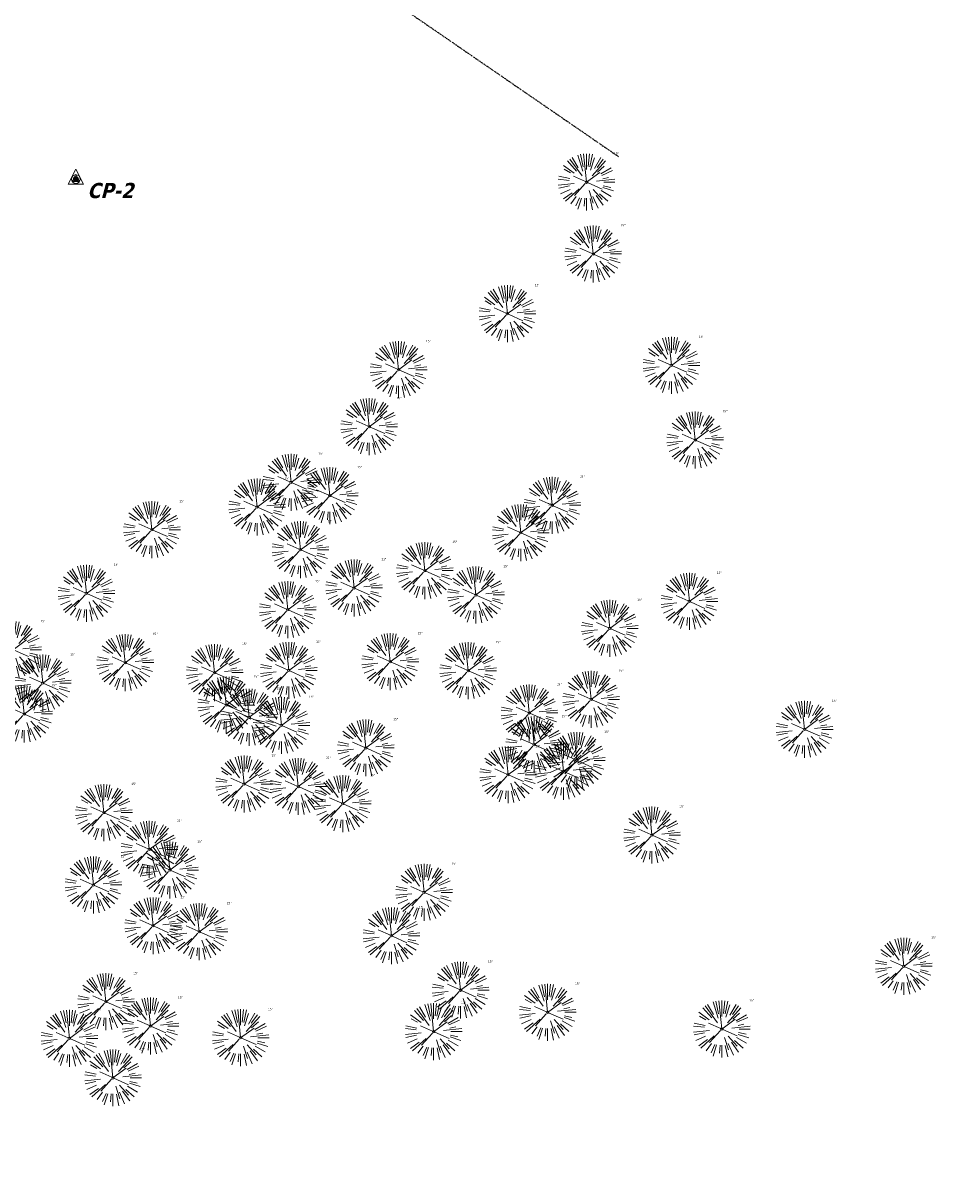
# Model space of a CAD drawing. Header units: feet. Extents: x 1133447 to 1140710, y 647622 to 649877.
# Tile 8 of 84: x 1134932 to 1135173, y 648091 to 648396. Entities that reach past the tile are written whole.
import ezdxf

# ---------------------------------------------------------------- set-up
doc = ezdxf.new("R2010")
doc.units = ezdxf.units.FT
doc.header["$MEASUREMENT"] = 0
doc.linetypes.add('DIVIDE2', pattern=[0.625, 0.25, -0.125, 0, -0.125, 0, -0.125])
doc.layers.add('C-ANNO-TEXT-3', color=7, linetype='Continuous', lineweight=20)
doc.layers.add('V-SITE-VEGE', color=8, linetype='Continuous', lineweight=18)
for name, color, linetype in [('C-PRKG-ASPH', 8, 'Continuous'), ('G-XREF', 7, 'Continuous'), ('V-FLOOD-PLAIN', 2, 'DIVIDE2')]:
    doc.layers.add(name, color=color, linetype=linetype)
doc.styles.add('SEI-Dim & Leader', font='tahoma.ttf')

# ---------------------------------------------------------------- blocks, each defined once
blk = doc.blocks.new('*X915')
for p, q in [((69.55, 22.91), (69.95, 22.91)), ((69.58, 22.94), (69.92, 22.94)), ((69.63, 22.97), (69.87, 22.97)), ((69.5, 22.78), (70, 22.78)), ((69.5, 22.75), (70, 22.75)), ((69.5, 22.72), (70, 22.72)), ((69.51, 22.81), (69.99, 22.81)), ((69.51, 22.69), (69.99, 22.69)), ((69.52, 22.84), (69.98, 22.84)), ((69.52, 22.66), (69.98, 22.66)), ((69.53, 22.88), (69.97, 22.88)), ((69.53, 22.62), (69.97, 22.62)), ((69.55, 22.59), (69.95, 22.59)), ((69.58, 22.56), (69.92, 22.56)), ((69.63, 22.53), (69.87, 22.53))]:
    blk.add_line(p, q)
blk = doc.blocks.new('V-LEGL-v-gps')
for p, q in [((0, 0.1), (-0.075, -0.05)), ((0.075, -0.05), (0, 0.1)), ((-0.075, -0.05), (0.075, -0.05))]:
    blk.add_line(p, q)
for radius in [0.0439, 0.025, 0.0125]:
    blk.add_circle((0, 0), radius)
at = {"xscale": 0.1000000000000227, "yscale": 0.1000000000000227, "zscale": 0.1000000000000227}
blk.add_blockref('*X915', (-6.975, -2.275), dxfattribs=at)
blk = doc.blocks.new('V-SITE-VEGE-Coniferious Tree 2')
at = {"color": 0, "linetype": 'ByBlock'}
for p, q in [((-0.146, 0.253), (-0.25, 0.433)), ((-0.063, 0.193), (-0.155, 0.476)), ((-0.057, 0.27), (-0.104, 0.489)), ((0, 0.003), (-0.052, 0.497)), ((0, 0.222), (0, 0.5)), ((0.029, 0.275), (0.052, 0.497)), ((0.057, 0.269), (0.104, 0.489)), ((0.069, 0.211), (0.138, 0.426)), ((0.139, 0.241), (0.25, 0.433)), ((-0.22, 0.16), (-0.405, 0.294)), ((-0.284, 0.164), (-0.393, 0.227)), ((-0.176, 0.195), (-0.335, 0.372)), ((-0.079, 0.109), (-0.294, 0.405)), ((0.098, 0.109), (0.335, 0.372)), ((0.187, 0.257), (0.294, 0.405)), ((0.192, 0.173), (0.312, 0.281)), ((0.249, 0.144), (0.433, 0.25)), ((-0.306, 0.032), (-0.497, 0.052)), ((-0.296, 0.063), (-0.489, 0.104)), ((-0.02, 0.009), (-0.232, 0.103)), ((-0.001, -0.001), (0.235, 0.171)), ((0.173, 0.018), (0.497, 0.052)), ((0.266, 0.118), (0.457, 0.203)), ((0.287, 0.061), (0.388, 0.083)), ((0.302, 0), (0.5, 0)), ((-0.218, -0.023), (-0.497, -0.052)), ((-0.302, -0.064), (-0.489, -0.104)), ((-0.288, -0.128), (-0.457, -0.203)), ((-0.255, -0.185), (-0.405, -0.294)), ((-0.132, -0.119), (-0.372, -0.335)), ((-0.023, -0.026), (-0.214, -0.237)), ((0.018, -0.008), (0.272, -0.121)), ((0.048, -0.147), (0.119, -0.367)), ((0.114, -0.127), (0.272, -0.302)), ((0.225, -0.203), (0.372, -0.335)), ((0.256, -0.148), (0.433, -0.25)), ((0.289, -0.094), (0.476, -0.155)), ((0.294, -0.062), (0.427, -0.091)), ((-0.184, -0.254), (-0.277, -0.381)), ((-0.121, -0.273), (-0.186, -0.417)), ((-0.091, -0.28), (-0.155, -0.476)), ((-0.03, -0.282), (-0.044, -0.422)), ((0, -0.282), (0, -0.5)), ((0.061, -0.287), (0.104, -0.489)), ((0.113, -0.254), (0.203, -0.457)), ((0.169, -0.232), (0.294, -0.405))]:
    blk.add_line(p, q, dxfattribs=at)
blk.add_circle((0, 0), 0.0208)
blk = doc.blocks.new('*U1034', base_point=(1135283.03, 648555.63))
at = {"layer": 'V-SITE-VEGE', "linetype": 'ByBlock', "insert": (1135290.26, 648562.88), "char_height": 0.6, "attachment_point": 7, "style": 'SEI-Dim & Leader'}
blk.add_mtext('15"', dxfattribs=at)
blk = doc.blocks.new('*U1035', base_point=(1135283.03, 648555.63))
blk.add_blockref('*U1034', (1135283.03, 648555.63))
blk = doc.blocks.new('*U1036', base_point=(1135283.03, 648555.63))
at = {"xscale": 14.99981880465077, "yscale": 14.99981880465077, "zscale": 14.99981880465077}
blk.add_blockref('V-SITE-VEGE-Coniferious Tree 2', (1135283.03, 648555.63), dxfattribs=at)
blk.add_blockref('*U1035', (1135283.03, 648555.63))
blk = doc.blocks.new('C_XBASE-PACTOLA_02403811')
at = {"layer": 'V-FLOOD-PLAIN', "flags": 128}
blk.add_lwpolyline([(1134906.52, 648154.14), (1134884.29, 648205.68), (1134869.47, 648266.48), (1134876.03, 648336.54), (1134931.99, 648403.82), (1134980.24, 648427.24), (1135018.36, 648409.39), (1135088.7, 648361.06), (1135089.09, 648360.76)], dxfattribs=at)
at = {"layer": 'C-ANNO-TEXT-3', "rotation": 8.537736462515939e-07}
for xscale, yscale, zscale in [(26.66666666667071, 26.66666666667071, 26.66666666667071), (13.33333333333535, 13.33333333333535, 13.33333333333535)]:
    blk.add_blockref('V-LEGL-v-gps', (1134946, 648354.87), dxfattribs=dict(at, xscale=xscale, yscale=yscale, zscale=zscale))
at = {"layer": 'V-SITE-VEGE'}
for p in [(1135080.64, 648354.07), (1135082.39, 648335.14), (1135059.77, 648319.38), (1135031.09, 648304.64), (1135103.03, 648305.78), (1135023.34, 648289.62), (1135109.29, 648286.12), (1135002.74, 648274.95), (1135012.96, 648271.44), (1134993.79, 648268.46), (1135071.61, 648268.91), (1134966.05, 648262.47), (1135063.28, 648261.66), (1135005.2, 648257.19), (1135038.01, 648251.69), (1135019.34, 648247.14), (1134948.78, 648245.69), (1135051.47, 648245.29), (1135107.74, 648243.57), (1135001.86, 648241.39), (1135086.78, 648236.47), (1134929.46, 648230.85), (1134959.02, 648227.44), (1135002.12, 648225.38), (1135028.88, 648227.67), (1135049.44, 648225.32), (1134937.28, 648222.05), (1134982.58, 648224.81), (1134985.64, 648216.27), (1135081.87, 648217.76), (1134932.38, 648213.91), (1134991.69, 648213.06), (1135065.55, 648214.18), (1135000.21, 648210.92), (1135138.13, 648209.85), (1135022.45, 648204.98), (1135066.83, 648205.81), (1135078.09, 648201.66), (1135059.94, 648197.9), (1135074.52, 648198.81), (1134990.35, 648195.43), (1135004.64, 648194.79), (1135016.38, 648190.26), (1134953.4, 648187.91), (1135097.89, 648182), (1134965.36, 648178.21), (1134970.79, 648172.78), (1134950.61, 648168.87), (1135037.82, 648166.9), (1134966.35, 648158.09), (1134978.53, 648156.52), (1135029.21, 648155.45), (1135164.28, 648147.42), (1135047.43, 648141.13), (1134953.93, 648138.07), (1135070.38, 648135.29), (1134965.68, 648131.66), (1135116.31, 648130.88), (1134944.31, 648128.43), (1134989.44, 648128.59), (1135040.33, 648130.2), (1134955.78, 648118.02)]:
    blk.add_blockref('*U1036', p, dxfattribs=at)
at = {"layer": 'C-ANNO-TEXT-3', "insert": (1134949, 648353.87), "char_height": 4, "attachment_point": 1, "style": 'SEI-Dim & Leader'}
blk.add_mtext('{\\fTahoma|b1|i1|c0|p34;CP-2}', dxfattribs=at)
blk = doc.blocks.new('C_PHTCH-PACTOLA_02403811')
at = {"layer": 'C-PRKG-ASPH'}
h = blk.add_hatch(dxfattribs=at)
h.set_pattern_fill('ANSI31', color=256, scale=10, angle=70)
edge = h.paths.add_edge_path(flags=16)
edge.add_arc((1135093.57, 648760.36), 542, 143.5704, 153.2664, ccw=False)
edge.add_arc((1135093.57, 648760.36), 542, 133.8743, 143.5704, ccw=False)
edge.add_line((1134717.92, 649151.06), (1134791.74, 649222.04))
edge.add_arc((1134924.81, 649083.64), 192, 124.3358, 133.8743, ccw=False)
edge.add_line((1134816.52, 649242.18), (1134837.54, 649256.54))
edge.add_arc((1134886.61, 649184.7), 87, 64.8666, 124.3358, ccw=False)
edge.add_line((1134923.57, 649263.47), (1134945.86, 649253.01))
edge.add_arc((1134736.9, 648807.59), 492, 56.4591, 64.8666, ccw=False)
edge.add_line((1135008.74, 649217.67), (1135070.9, 649176.46))
edge.add_arc((1135036.64, 649124.78), 62, -10.868, 56.4591, ccw=False)
edge.add_line((1135097.53, 649113.09), (1135091.83, 649083.4))
edge.add_arc((1135001.48, 649100.74), 92, 337.8486, 349.132, ccw=False)
edge.add_line((1135086.69, 649066.05), (1135029.44, 648925.41))
edge.add_arc((1134573.75, 649110.92), 492, 335.736, 337.8486, ccw=False)
edge.add_line((1135022.29, 648908.74), (1134970.11, 648792.98))
edge.add_line((1134970.11, 648792.98), (1134955.07, 648759.62))
edge.add_arc((1134506.53, 648961.81), 492, 331.3466, 335.736, ccw=False)
edge.add_line((1134938.28, 648725.89), (1134902.77, 648660.9))
edge.add_arc((1134778.16, 648728.99), 142, 305.9573, 331.3466, ccw=False)
edge.add_line((1134861.54, 648614.05), (1134757.48, 648538.57))
edge.add_arc((1134835.58, 648430.91), 133, 125.9573, 166.4172)
edge.add_arc((1134672.28, 648470.36), 35, 244.1086, 346.4172, ccw=False)
edge.add_arc((1134691.46, 648509.91), 78.96, 214.9055, 244.1168, ccw=False)
edge.add_line((1134626.71, 648464.73), (1134623.06, 648469.96))
edge.add_arc((1134821.51, 648608.47), 242, 191.1168, 214.9138, ccw=False)
edge.add_line((1134584.05, 648561.81), (1134566.4, 648651.59))
edge.add_arc((1135049.17, 648746.46), 492, 187.9519, 191.1168, ccw=False)
edge.add_line((1134561.9, 648678.39), (1134552.83, 648743.38))
edge.add_arc((1134842.02, 648783.77), 292, 166.3961, 187.9519, ccw=False)
edge.add_line((1134558.21, 648852.45), (1134566.77, 648887.84))
edge.add_arc((1135093.57, 648760.36), 542, 158.0478, 166.3961, ccw=False)
edge.add_arc((1135093.57, 648760.36), 542, 153.2664, 158.0478, ccw=False)
edge = h.paths.add_edge_path()
edge.add_line((1134664.93, 648091.02), (1134641.75, 648097.24))
edge.add_arc((1135131.44, 647965.88), 507, 154.1155, 164.9841, ccw=False)
edge.add_arc((1135131.44, 647965.88), 507, 153.4315, 154.1155, ccw=False)
edge.add_arc((1134241.51, 648410.91), 488, 333.4315, 338.6384)
edge.add_line((1134695.99, 648233.15), (1134704.11, 648253.93))
edge.add_arc((1134529.03, 648322.41), 188, 338.6384, 377.1955)
edge.add_arc((1134651.31, 648360.25), 60, 17.1955, 74.9727)
edge.add_line((1134666.86, 648418.2), (1134661.5, 648419.81))
edge.add_arc((1134691.49, 648509.95), 95, 223.9419, 251.5981, ccw=False)
edge.add_arc((1134691.54, 648509.98), 95.06, 214.9166, 223.9393, ccw=False)
edge.add_line((1134613.59, 648455.57), (1134609.94, 648460.8))
edge.add_arc((1134821.51, 648608.47), 258, 191.1168, 214.9138, ccw=False)
edge.add_line((1134568.35, 648558.72), (1134550.7, 648648.51))
edge.add_arc((1135049.17, 648746.46), 508, 187.9519, 191.1168, ccw=False)
edge.add_line((1134546.06, 648676.18), (1134536.98, 648741.16))
edge.add_arc((1134842.02, 648783.77), 308, 166.3961, 187.9519, ccw=False)
edge.add_line((1134542.66, 648856.22), (1134551.22, 648891.6))
edge.add_arc((1135093.57, 648760.36), 558, 163.9213, 166.3961, ccw=False)
edge.add_arc((1134538.18, 648920.44), 20, 343.9213, 402.7699)
edge.add_line((1134552.86, 648934.02), (1134533.45, 648955.01))
edge.add_arc((1135093.57, 648760.36), 592.98, 146.01874, 160.8371, ccw=False)
edge.add_line((1134601.86, 649091.79), (1134616.58, 649064.03))
edge.add_arc((1134621, 649066.38), 5, 207.9516, 327.0741)
edge.add_arc((1135093.57, 648760.36), 558, 133.8743, 147.0741, ccw=False)
edge.add_line((1134706.83, 649162.6), (1134780.65, 649233.58))
edge.add_arc((1134924.81, 649083.64), 208, 124.3358, 133.8743, ccw=False)
edge.add_line((1134807.49, 649255.39), (1134828.52, 649269.75))
edge.add_arc((1134886.61, 649184.7), 103, 64.8666, 124.3358, ccw=False)
edge.add_line((1134930.36, 649277.95), (1134952.66, 649267.49))
edge.add_arc((1134736.9, 648807.59), 508, 56.4591, 64.8666, ccw=False)
edge.add_line((1135017.58, 649231), (1135079.74, 649189.8))
edge.add_arc((1135036.64, 649124.78), 78, -10.868, 56.4591, ccw=False)
edge.add_line((1135113.25, 649110.08), (1135107.54, 649080.38))
edge.add_arc((1135001.48, 649100.74), 108, 337.8486, 349.132, ccw=False)
edge.add_line((1135101.51, 649060.02), (1135044.25, 648919.38))
edge.add_arc((1134573.75, 649110.92), 508, 335.736, 337.8486, ccw=False)
edge.add_line((1135036.87, 648902.16), (1134969.66, 648753.05))
edge.add_arc((1134506.53, 648961.81), 508, 331.3466, 335.736, ccw=False)
edge.add_line((1134952.32, 648718.22), (1134916.81, 648653.23))
edge.add_arc((1134778.16, 648728.99), 158, 305.9573, 331.3466, ccw=False)
edge.add_line((1134870.94, 648601.1), (1134766.88, 648525.62))
edge.add_arc((1134835.58, 648430.91), 117, 125.9573, 162.2649)
edge.add_arc((1134752.71, 648457.41), 30, 162.2649, 196.8024)
edge.add_arc((1134835.58, 648430.91), 113, 170.9217, 197.5477)
edge.add_line((1134727.84, 648396.84), (1134731.16, 648386.32))
edge.add_arc((1134529.03, 648322.41), 212, 11.3401, 17.5477, ccw=False)
edge.add_arc((1134529.06, 648322.4), 211.97, -20.6491, 11.3422, ccw=False)
edge.add_arc((1134759.87, 648235.31), 34.72, 159.1872, 239.4136)
edge.add_line((1134742.2, 648205.42), (1134709.51, 648185.7))
edge.add_line((1134709.51, 648185.7), (1134699, 648181.01))
edge.add_arc((1135131.44, 647965.88), 483, 153.5512, 164.9841)

msp = doc.modelspace()

# ---------------------------------------------------------------- block references
at = {"layer": 'G-XREF'}
msp.add_blockref('C_XBASE-PACTOLA_02403811', (0, 0), dxfattribs=at)

# ---------------------------------------------------------------- next in the draw order: block references
msp.add_blockref('C_PHTCH-PACTOLA_02403811', (0, 0), dxfattribs=at)

doc.saveas('drawing.dxf')
